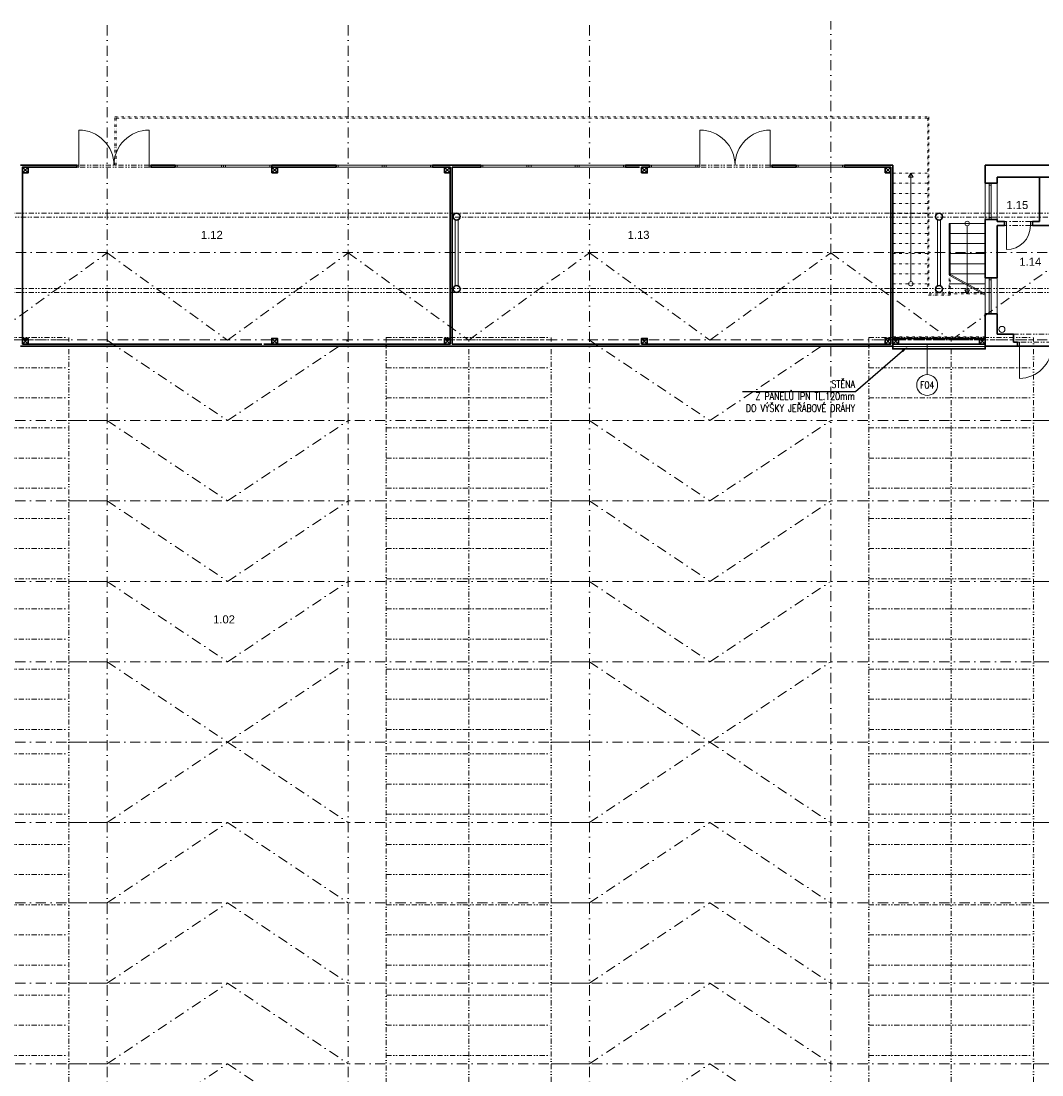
# Model space of a CAD drawing. Header units: millimetres. Extents: x -485339 to 350584, y -1189934 to 0.
# Tile 34 of 178: x -229878 to -204483, y -1037874 to -1011657. Entities that reach past the tile are written whole.
import ezdxf
from ezdxf import colors
from ezdxf.entities.mleader import LeaderData, LeaderLine
from ezdxf.enums import TextEntityAlignment as Align
from ezdxf.math import Vec2, Vec3

# ---------------------------------------------------------------- set-up
doc = ezdxf.new("R2010")
doc.units = ezdxf.units.MM
doc.header["$LTSCALE"] = 10
for name, pattern in [('DASHDOT', [25.4, 12.7, -6.35, 0, -6.35]), ('DĚLICÍ2', [15.875, 6.35, -3.175, 0, -3.175, 0, -3.175]), ('ČÁRKOVANÁ2', [9.525, 6.35, -3.175])]:
    doc.linetypes.add(name, pattern=pattern)
for name, color, linetype, lineweight in [('N_dveře', 10, 'Continuous', 18), ('N_popis', 10, 'Continuous', 18), ('N_čáry_obv.plášt', 212, 'Continuous', 18), ('N_čáry_obv.plášt_obrys', 212, 'Continuous', 35), ('St__otvory_dveře', 40, 'Continuous', 18), ('St_otvory_okna', 40, 'Continuous', 18), ('St_plocha_místnosti', 250, 'Continuous', 18), ('St_sloupy_konstrukce haly', 5, 'Continuous', 35), ('St_sloupy_opláštění_půdorys', 25, 'Continuous', 35), ('St_čáry_nad', 250, 'DĚLICÍ2', 18), ('St_čáry_obrys', 5, 'Continuous', 35), ('St_čáry_osy', 250, 'DASHDOT', 18), ('St_čáry_plné', 250, 'Continuous', 18), ('St_čáry_pod', 250, 'ČÁRKOVANÁ2', 18), ('ZTI_ST_kanalda', 234, 'Continuous', 18)]:
    doc.layers.add(name, color=color, linetype=linetype, lineweight=lineweight)
doc.styles.add('Andy', font='arial.ttf')
doc.styles.get("Standard").update_dxf_attribs({"font": 'simplex.shx', "width": 0.8})
doc.linetypes.add('ZIGZAG', pattern='A,0.00254,-5.08,[131,ltypeshp.shx,S=5.08,R=0,X=-5.08,Y=0],-10.16,[131,ltypeshp.shx,S=5.08,R=180,X=5.08,Y=0],-5.08', length=20.32254)

# ---------------------------------------------------------------- blocks, each defined once
blk = doc.blocks.new('G$CD8A98CDB')
at = {"layer": 'St_sloupy_konstrukce haly', "color": 250, "lineweight": 18, "ltscale": 2}
for points in [[(-825, 0), (825, 0)], [(-825, -80), (825, -80)]]:
    blk.add_lwpolyline(points, dxfattribs=at)
at = {"layer": 'St_sloupy_konstrukce haly', "ltscale": 2}
for centre in [(-900, -40), (900, -40)]:
    blk.add_circle(centre, 85, dxfattribs=at)
blk = doc.blocks.new('G$C7F8F446A')
at = {"layer": 'St_čáry_plné', "color": 0, "linetype": 'ByBlock', "ltscale": 2}
for p, q in [((20055, 4100), (-55, 4100)), ((-55, 0), (20055, 0))]:
    blk.add_line(p, q, dxfattribs=at)
for points in [[(-55, 4100), (-55, 0)], [(695, 4100), (695, 0)], [(1445, 4100), (1445, 0)], [(2195, 4100), (2195, 0)], [(2945, 4100), (2945, 0)], [(3695, 4100), (3695, 0)], [(4445, 4100), (4445, 0)], [(5195, 4100), (5195, 0)], [(5945, 4100), (5945, 0)], [(6695, 4100), (6695, 0)], [(7445, 4100), (7445, 0)], [(8195, 4100), (8195, 0)], [(8945, 4100), (8945, 0)], [(9695, 4100), (9695, 0)], [(10305, 4100), (10305, 0)], [(11055, 4100), (11055, 0)], [(11805, 4100), (11805, 0)], [(12555, 4100), (12555, 0)], [(13305, 4100), (13305, 0)], [(14055, 4100), (14055, 0)], [(14805, 4100), (14805, 0)], [(15555, 4100), (15555, 0)], [(16305, 4100), (16305, 0)], [(17055, 4100), (17055, 0)], [(17805, 4100), (17805, 0)], [(18555, 4100), (18555, 0)], [(19305, 4100), (19305, 0)], [(20055, 4100), (20055, 0)], [(-55, 2050), (20000, 2050)]]:
    blk.add_lwpolyline(points, dxfattribs=at)
at = {"layer": 'St_čáry_pod', "color": 0, "linetype": 'ByBlock', "ltscale": 2}
for p, q in [((0, 4100), (0, 0)), ((20000, 0), (20000, 4100))]:
    blk.add_line(p, q, dxfattribs=at)
blk = doc.blocks.new('*U6982')
at = {"layer": 'St_čáry_osy', "ltscale": 2}
blk.add_lwpolyline([(-3000, -1000), (-4, 1000), (3000, -1000)], dxfattribs=at)
blk = doc.blocks.new('*U6981')
at = {"layer": 'St_čáry_osy', "ltscale": 2}
for p in [(36000, 8000), (48000, 8000), (36000, 6000), (48000, 6000), (36000, 4000), (48000, 4000), (36000, 2000), (48000, 2000), (36000, 0), (48000, 0)]:
    blk.add_blockref('*U6982', p, dxfattribs=at)
blk = doc.blocks.new('*U6984')
at = {"layer": 'St_čáry_osy', "ltscale": 2}
blk.add_lwpolyline([(-3000, -1000), (-4, 1000), (3000, -1000)], dxfattribs=at)
blk = doc.blocks.new('*U6983')
at = {"layer": 'St_čáry_osy', "ltscale": 2}
for p in [(36000, 8000), (48000, 8000), (36000, 6000), (48000, 6000), (36000, 4000), (48000, 4000), (36000, 2000), (48000, 2000), (36000, 0), (48000, 0)]:
    blk.add_blockref('*U6984', p, dxfattribs=at)
blk = doc.blocks.new('*U6986')
at = {"layer": 'St_čáry_osy', "ltscale": 2}
for points in [[(-3950, 8000), (9058, 8000)], [(-3950, 6000), (9058, 6000)], [(-3950, 4000), (9058, 4000)], [(-3950, 2000), (9058, 2000)], [(-3950, 0), (9058, 0)], [(-3950, -2000), (9058, -2000)], [(-3950, -4000), (9058, -4000)], [(-3950, -6000), (9058, -6000)], [(-3950, -8000), (9058, -8000)]]:
    blk.add_lwpolyline(points, dxfattribs=at)
blk = doc.blocks.new('*U6985')
at = {"layer": 'St_čáry_osy', "ltscale": 2}
for p in [(24000, 0), (36000, 0), (48000, 0), (60000, 0)]:
    blk.add_blockref('*U6986', p, dxfattribs=at)
blk = doc.blocks.new('G$C541DE37C')
at = {"layer": 'St_otvory_okna', "ltscale": 2}
for points in [[(0, -900), (0, 0), (-50, 0), (-50, -900)], [(0, 0), (0, -50), (-50, -50), (-50, 0)], [(0, -900), (0, -850), (-50, -850), (-50, -900)]]:
    blk.add_lwpolyline(points, close=True, dxfattribs=at)
blk = doc.blocks.new('G$C3969F823')
at = {"layer": 'St__otvory_dveře', "ltscale": 2}
for points in [[(-100, -50), (-100, 0), (0, 0), (0, -50)], [(-101, -700), (-101, -650), (-1, -650), (-1, -700)]]:
    blk.add_lwpolyline(points, close=True, dxfattribs=at)
at = {"layer": 'St__otvory_dveře', "linetype": 'DĚLICÍ2', "ltscale": 2}
for points in [[(-100, -50), (-101, -650)], [(0, -50), (-1, -650)]]:
    blk.add_lwpolyline(points, dxfattribs=at)
at = {"layer": 'St__otvory_dveře', "color": 0, "ltscale": 2}
blk.add_lwpolyline([(-101, -650), (-701, -650)], dxfattribs=at)
blk.add_arc((-101, -650), 600, 90, 180, dxfattribs=at)
blk = doc.blocks.new('G$CC1796412')
at = {"layer": 'St__otvory_dveře', "color": 0, "ltscale": 2}
blk.add_lwpolyline([(850, 1), (850, 801)], dxfattribs=at)
at = {"layer": 'St__otvory_dveře', "ltscale": 2}
for points in [[(50, 0), (0, 0), (0, -100), (50, -100)], [(900, 1), (850, 1), (850, -99), (900, -99)]]:
    blk.add_lwpolyline(points, close=True, dxfattribs=at)
at = {"layer": 'St__otvory_dveře', "linetype": 'DĚLICÍ2', "ltscale": 2}
for points in [[(50, 0), (850, 1)], [(50, -100), (850, -99)]]:
    blk.add_lwpolyline(points, dxfattribs=at)
at = {"layer": 'St__otvory_dveře', "color": 0, "ltscale": 2}
blk.add_arc((850, 1), 800, 90, 180, dxfattribs=at)
blk = doc.blocks.new('G$C2F820337')
at = {"layer": 'St_sloupy_opláštění_půdorys', "ltscale": 2}
blk.add_lwpolyline([(-70, -70), (70, -70), (70, 70), (-70, 70)], close=True, dxfattribs=at)
for points in [[(-70, 70), (70, -70)], [(70, 70), (-70, -70)]]:
    blk.add_lwpolyline(points, dxfattribs=at)
blk = doc.blocks.new('G$C325A9F68')
at = {"layer": 'St_otvory_okna', "ltscale": 2}
for points in [[(0, 0), (1200, 0), (1200, 50), (0, 50)], [(0, 0), (50, 0), (50, 50), (0, 50)], [(1200, 0), (1150, 0), (1150, 50), (1200, 50)]]:
    blk.add_lwpolyline(points, close=True, dxfattribs=at)
blk = doc.blocks.new('G$C73FA397A')
at = {"layer": 'St__otvory_dveře', "ltscale": 2}
for points in [[(0, -50), (50, -50), (50, 0), (0, 0)], [(1800, -50), (1850, -50), (1850, 0), (1800, 0)]]:
    blk.add_lwpolyline(points, close=True, dxfattribs=at)
at = {"layer": 'St__otvory_dveře', "linetype": 'DĚLICÍ2', "ltscale": 2}
for points in [[(1800, 0), (50, 0)], [(1800, -50), (50, -50)]]:
    blk.add_lwpolyline(points, dxfattribs=at)
at = {"layer": 'St__otvory_dveře', "ltscale": 2}
for points in [[(50, -50), (50, -925)], [(1800, -50), (1800, -925)]]:
    blk.add_lwpolyline(points, dxfattribs=at)
for centre, start, end in [((50, -50), 270, 0), ((1800, -50), 180, 270)]:
    blk.add_arc(centre, 875, start, end, dxfattribs=at)
blk = doc.blocks.new('G$CB69B1554')
at = {"layer": 'St_čáry_nad'}
for points in [[(31280, 0), (31280, 1200), (50630, 1200), (51530, 1200), (51530, -3000)], [(31310, 0), (31310, 1170), (50630, 1170), (51500, 1170), (51500, -3030)], [(50630, -200), (51530, -200)], [(50630, -450), (51530, -450)], [(50630, -700), (51530, -700)], [(50630, -950), (51530, -950)], [(50630, -1200), (51530, -1200)], [(50630, -1450), (51530, -1450)], [(50630, -1700), (51530, -1700)], [(50630, -1950), (51530, -1950)], [(50630, -2200), (51530, -2200)], [(50630, -2450), (51530, -2450)], [(50630, -2700), (51530, -2700)], [(52030, -3200), (52030, -2700)], [(52060, -3230), (52060, -2717)], [(50630, -2950), (51530, -2950)], [(52930, -4050), (52930, -3034)], [(52060, -3230), (51500, -3230)], [(52868, -3200), (51530, -3200)], [(52930, -4271), (50630, -4271)], [(52930, -4450), (50630, -4450)]]:
    blk.add_lwpolyline(points, dxfattribs=at)
at = {"layer": 'St_čáry_nad', "ltscale": 2}
blk.add_lwpolyline([(53630, -4200), (54730, -4200)], dxfattribs=at)
at = {"layer": 'St_čáry_obrys'}
for points in [[(28930, 0), (29109, 0), (30330, 0)], [(30330, -50), (30330, 0)], [(32180, -50), (32180, 0)], [(32780, 0), (32180, 0)], [(32780, -50), (32780, 0)], [(35180, -50), (35180, 0)], [(35180, 0), (36780, 0)], [(36780, -50), (36780, 0)], [(39180, -50), (39180, 0)], [(39180, 0), (40380, 0)], [(40380, -50), (40380, 0)], [(43980, -50), (43980, 0)], [(43980, 0), (44580, 0)], [(44580, -50), (44580, 0)], [(47630, -50), (47630, 0)], [(47630, 0), (48230, 0)], [(48230, -50), (48230, 0)], [(50630, 0), (49430, 0)], [(49430, -50), (49430, 0)], [(50630, -4500), (50630, 0)], [(28980, -4450), (28980, -50)], [(28980, -50), (29109, -50), (30330, -50)], [(32180, -50), (32780, -50)], [(36780, -50), (35180, -50)], [(39180, -50), (39620, -50)], [(39620, -50), (39620, -4450)], [(39670, -50), (40380, -50)], [(39670, -50), (39670, -4450)], [(43980, -50), (44330, -50)], [(44380, -50), (44580, -50)], [(48230, -50), (47630, -50)], [(50580, -50), (49430, -50)], [(50580, -4450), (50580, -50)], [(50580, -1427), (50580, -50)], [(28980, -4450), (34930, -4450)], [(34980, -4450), (39620, -4450)], [(39670, -4450), (44330, -4450)], [(44380, -4450), (50580, -4450)], [(28930, -4500), (50630, -4500)]]:
    blk.add_lwpolyline(points, dxfattribs=at)
at = {"layer": 'St_čáry_obrys', "ltscale": 2}
for points in [[(52930, -450), (52930, 0)], [(57040, 0), (52930, 0)], [(52930, -450), (53230, -450)], [(53230, -450), (53230, -300)], [(54280, -300), (53230, -300)], [(55430, -300), (53230, -300)], [(54280, -1400), (54280, -300)], [(52930, -2800), (52930, -1350)], [(52930, -1350), (53230, -1350)], [(53230, -1400), (53230, -1350)], [(53405, -1400), (53230, -1400)], [(53230, -2800), (53230, -1500)], [(53405, -1500), (53230, -1500)], [(53405, -1400), (53405, -1500)], [(54280, -1400), (54105, -1400)], [(54105, -1400), (54105, -1500)], [(54555, -1500), (54105, -1500)], [(52930, -2800), (53230, -2800)], [(52930, -4500), (52930, -3700)], [(52930, -3700), (53230, -3700)], [(53230, -4200), (53230, -3700)], [(53230, -4200), (53630, -4200)], [(53630, -4400), (53630, -4200)], [(53630, -4400), (53730, -4400)], [(53730, -4500), (53730, -4400)], [(52930, -4500), (53730, -4500)], [(53730, -4500), (53730, -4500), (53730, -4500)]]:
    blk.add_lwpolyline(points, dxfattribs=at)
at = {"layer": 'St_čáry_plné', "ltscale": 2}
for points in [[(51080, -200), (51021, -301), (51139, -301)], [(52480, -3200), (52421, -3099), (52539, -3099)]]:
    blk.add_lwpolyline(points, close=True, dxfattribs=at)
for points in [[(51080, -2895), (51080, -200)], [(52480, -1505), (52480, -3200)]]:
    blk.add_lwpolyline(points, dxfattribs=at)
at = {"layer": 'St_čáry_plné'}
for points in [[(52930, -450), (52930, -1350)], [(53230, -450), (53230, -1350)], [(52930, -3034), (52930, -1250)], [(52030, -2700), (52030, -1450)], [(52930, -1450), (52030, -1450)], [(52060, -2717), (52060, -1450)], [(52930, -1700), (52030, -1700)], [(52930, -1950), (52030, -1950)], [(52930, -2200), (52030, -2200)], [(52930, -2450), (52030, -2450)], [(52930, -2700), (52030, -2700)], [(52030, -2700), (52930, -3200)], [(52030, -2734), (52930, -3234)], [(52930, -2800), (52930, -3700)], [(53230, -2800), (53230, -3700)], [(52418, -2950), (52030, -2950)], [(52930, -2950), (52480, -2950)]]:
    blk.add_lwpolyline(points, dxfattribs=at)
at = {"layer": 'St_čáry_plné', "ltscale": 2}
for centre in [(52480, -1450), (51080, -2950)]:
    blk.add_circle(centre, 54.6, dxfattribs=at)
at = {"layer": 'ZTI_ST_kanalda', "ltscale": 2}
blk.add_circle((53346, -4084), 75, dxfattribs=at)
at = {"layer": 'St__otvory_dveře', "xscale": -1}
for name, p, rotation in [('G$C73FA397A', (30330, -50), 180), ('G$C73FA397A', (45780, -50), 180), ('G$C3969F823', (54105, -1399), 270)]:
    blk.add_blockref(name, p, dxfattribs=dict(at, rotation=rotation))
at = {"layer": 'St__otvory_dveře', "rotation": 180}
blk.add_blockref('G$CC1796412', (54630, -4501), dxfattribs=at)
at = {"layer": 'St_otvory_okna', "ltscale": 2}
for p in [(32780, -50), (33980, -50), (36780, -50), (37980, -50), (40380, -50), (41580, -50), (42780, -50), (44580, -50), (48230, -50)]:
    blk.add_blockref('G$C325A9F68', p, dxfattribs=at)
at = {"layer": 'St_otvory_okna'}
for p in [(53080, -450), (53080, -2800)]:
    blk.add_blockref('G$C541DE37C', p, dxfattribs=at)
at = {"layer": 'St_sloupy_opláštění_půdorys', "ltscale": 2}
for p in [(29050, -120), (35250, -120), (39550, -120), (44450, -120), (50510, -120), (29050, -4380), (35250, -4380), (39550, -4380), (44450, -4380), (50510, -4380), (50700, -4380), (52860, -4380)]:
    blk.add_blockref('G$C2F820337', p, dxfattribs=at)

msp = doc.modelspace()

# ---------------------------------------------------------------- linework, layer by layer
at = {"layer": 'N_popis'}
msp.add_lwpolyline([(-207336.7, -1020450.7), (-207336.7, -1019695.1)], dxfattribs=at)
msp.add_circle((-207336.7, -1020710.6), 259.9, dxfattribs=at)
at = {"layer": 'N_čáry_obv.plášt', "linetype": 'ZIGZAG'}
msp.add_lwpolyline([(-208192.7, -1019752.9), (-205892.7, -1019752.9)], dxfattribs=at)
at = {"layer": 'N_čáry_obv.plášt_obrys'}
msp.add_lwpolyline([(-205892.7, -1019692.9), (-208192.7, -1019692.9), (-208192.7, -1019812.9), (-205892.7, -1019812.9)], close=True, dxfattribs=at)
at = {"layer": 'St_čáry_nad', "ltscale": 2}
for points in [[(-179683, -1016437.6), (-275737.7, -1016437.6)], [(-182415.5, -1016537.6), (-275737.7, -1016537.6)], [(-179683, -1018307.6), (-275737.7, -1018307.6)], [(-179683, -1018407.6), (-275737.7, -1018407.6)]]:
    msp.add_lwpolyline(points, dxfattribs=at)
at = {"layer": 'St_čáry_obrys'}
for p, q in [((-208052.7, -1019692.9), (-208052.7, -1019552.9)), ((-208052.7, -1019552.9), (-206032.7, -1019552.9)), ((-206032.7, -1019552.9), (-206032.7, -1019692.9)), ((-229892.7, -1019742.9), (-208192.7, -1019742.9)), ((-208192.7, -1019742.9), (-208192.7, -1019692.9)), ((-208192.7, -1019692.9), (-208052.7, -1019692.9)), ((-206032.7, -1019692.9), (-205892.7, -1019692.9)), ((-205892.7, -1019692.9), (-205892.7, -1019742.9)), ((-205892.7, -1019742.9), (-194392.7, -1019742.9))]:
    msp.add_line(p, q, dxfattribs=at)
at = {"layer": 'St_čáry_osy', "ltscale": 2}
for points in [[(-227737.7, -1059777.6), (-227737.7, -1011656.9)], [(-221737.7, -1059777.6), (-221737.7, -1011656.9)], [(-215737.7, -1059777.6), (-215737.7, -1011656.9)], [(-209737.7, -1041843.2), (-209737.7, -1011656.9)], [(-275737.7, -1017422.6), (-179683, -1017409.8)], [(-233737.7, -1017422.6), (-230742, -1019595.1), (-227737.7, -1017422.6)], [(-227737.7, -1017422.6), (-224742, -1019595.1), (-221737.7, -1017422.6)], [(-221737.7, -1017422.6), (-218742, -1019595.1), (-215737.7, -1017422.6)], [(-215737.7, -1017422.6), (-212742, -1019595.1), (-209737.7, -1017422.6)], [(-209737.7, -1017422.6), (-206742, -1019595.1), (-203737.7, -1017422.6)], [(-275737.7, -1019595.1), (-179683, -1019582.3)]]:
    msp.add_lwpolyline(points, dxfattribs=at)

# ---------------------------------------------------------------- block references
at = {"layer": 'N_dveře', "ltscale": 2}
msp.add_blockref('G$CB69B1554', (-258822.7, -1015242.9), dxfattribs=at)
at = {"layer": 'St_sloupy_konstrukce haly', "ltscale": 2, "rotation": 90}
for p in [(-219082.7, -1017422.6), (-207082.7, -1017422.6)]:
    msp.add_blockref('G$CD8A98CDB', p, dxfattribs=at)
at = {"layer": 'St_čáry_nad', "ltscale": 2, "rotation": 90}
for p in [(-228692, -1039584.6), (-216692, -1039584.6), (-204692, -1039584.6)]:
    msp.add_blockref('G$C7F8F446A', p, dxfattribs=at)
at = {"layer": 'St_čáry_osy', "ltscale": 2, "xscale": -1, "rotation": 180}
msp.add_blockref('*U6983', (-260737.7, -1020595.1), dxfattribs=at)
at = {"layer": 'St_čáry_osy', "ltscale": 2}
for name, p in [('*U6985', (-260742, -1029595.1)), ('*U6981', (-260737.7, -1038595.1))]:
    msp.add_blockref(name, p, dxfattribs=at)

# ---------------------------------------------------------------- texts
at = {"layer": 'N_popis', "width": 0.8}
msp.add_text('F04', height=180, dxfattribs=at).set_placement((-207336.7, -1020710.6), align=Align.MIDDLE_CENTER)
at = {"layer": 'St_plocha_místnosti', "ltscale": 2, "style": 'Andy'}
for s, p in [('1.15', (-205367, -1016333)), ('1.12', (-225404.1, -1017075.3)), ('1.13', (-214788.4, -1017075.3)), ('1.14', (-205044.8, -1017743.7)), ('1.02', (-225101.1, -1026641.2))]:
    msp.add_text(s, height=200, dxfattribs=at).set_placement(p)

# ---------------------------------------------------------------- leaders
at = {"layer": 'N_popis'}
ml = msp.add_multileader_mtext('Standard', dxfattribs=at)
ml.set_content('STĚNA \\PZ PANELŮ IPN TL.120mm \\PDO VÝŠKY JEŘÁBOVÉ DRÁHY ')
ml.set_leader_properties()
ml.build(insert=Vec2(0, 0))
ml.multileader.update_dxf_attribs({"text_left_attachment_type": 6, "text_right_attachment_type": 6, "arrow_head_size": 180})
ctx = ml.context
ctx.base_point, ctx.char_height, ctx.arrow_head_size, ctx.plane_origin = Vec3(-212310.1, -1020876.4), 180, 180, Vec3(-208345, -1019912)
ctx.left_attachment, ctx.right_attachment, ctx.text_align_type = 6, 6, 2
notes = []
notes.append((ctx, [(0, (1, 1, 0), (-209123.3, -1020876.4), (-1, 0), 8, [(0, [(-207818.7, -1019754.6)], 0, [])])]))
ctx.mtext.insert, ctx.mtext.alignment, ctx.mtext.flow_direction = Vec3(-209133.3, -1020598.6), 3, 5
for ctx, leaders in notes:
    for number, flags, end, landing, length, lines in leaders:
        leader = LeaderData()
        leader.index, (leader.has_last_leader_line, leader.has_dogleg_vector, leader.attachment_direction) = number, flags
        leader.last_leader_point, leader.dogleg_vector, leader.dogleg_length = Vec3(end), Vec3(landing), length
        for number, points, colour, breaks in lines:
            line = LeaderLine()
            line.index, line.vertices, line.color, line.breaks = number, Vec3.list(points), colors.encode_raw_color(colour), breaks
            leader.lines.append(line)
        ctx.leaders.append(leader)

doc.saveas('drawing.dxf')
